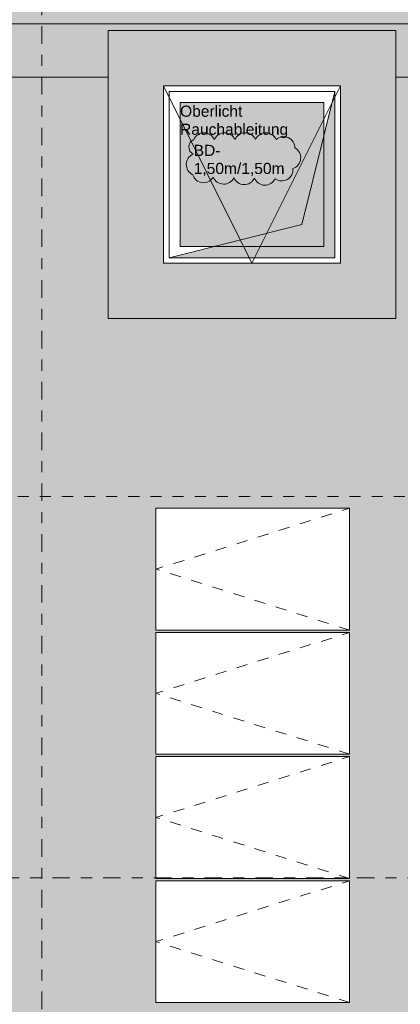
# Model space of a CAD drawing. Header units: metres. Extents: x -180 to 4, y -50 to 6.
# Tile 198 of 256: x -114.82 to -111.38, y -21.09 to -12.2. Entities that reach past the tile are written whole.
import ezdxf

# ---------------------------------------------------------------- set-up
doc = ezdxf.new("R2010")
doc.units = ezdxf.units.M
doc.header["$LTSCALE"] = 0.05
doc.header["$PDMODE"] = 1
doc.header["$PDSIZE"] = -2
for name, pattern in [('Linienart-34', [4.233, 2.116, -2.117]), ('Linienart-53', [5.291531, 3.175, -1.058062, 0.352704, -0.705764]), ('VW-01 Strichlinie kurz', [1.999894, 0.999947, -0.999947])]:
    doc.linetypes.add(name, pattern=pattern)
for name, color, linetype, lineweight, true_color in [('30 -35 Decken- 11 Bodendurchbruch', 7, 'Continuous', 15, 0x599559), ('30 -36 Dächer- 3 Dachbeläge', 7, 'Continuous', 15, 0x9999ff), ('30 -36 Dächer- 3 Dachbeläge Gründach', 250, 'Continuous', 9, 0x333333), ('40 -44 Elektr. Anlagen- 2 Eigenstromversorgungsanlagen', 7, 'Continuous', 5, 0xff6633), ('70 -72 Beschriftung- 1 Beschriftung allgemein', 7, 'Continuous', 9, 0xff6633), ('70 -77 Revision- 2 Wolken', 7, 'Continuous', 18, 0x944cff), ('CW-Unsichtbar', 7, 'Continuous', 9, 0x599559), ('Dachflächen Moblierung', 7, 'Continuous', 9, 0x888888)]:
    doc.layers.add(name, color=color, linetype=linetype, lineweight=lineweight, true_color=true_color)
for name, color, linetype, lineweight in [('40 -43 Lüftungsanlagen - Entrauchung', 7, 'Continuous', 9), ('60- 61 allgemeine Ausstattung- 4 Terrassen', 7, 'Continuous', 9), ('70 -71 Achsen- 1 Gebäudeachsen', 7, 'Linienart-53', 18), ('70 -73 Bauteildarst.- 2 verdeckt 0.15', 7, 'Linienart-34', 15), ('Keine', 7, 'Continuous', 9)]:
    doc.layers.add(name, color=color, linetype=linetype, lineweight=lineweight)
doc.styles.add('Arial', font='arial.ttf')

# ---------------------------------------------------------------- blocks, each defined once
blk = doc.blocks.new('Gruppe-7882')
at = {"color": 255, "lineweight": 9}
blk.add_wipeout([(-111.421, -12.297), (-111.421, -14.897), (-112.7194, -14.897), (-112.7194, -14.397), (-111.921, -14.397), (-111.921, -12.797), (-112.7194, -12.797), (-112.7194, -12.297)], dxfattribs=at).dxf.layer = '30 -36 Dächer- 3 Dachbeläge'
blk.add_wipeout([(-112.7194, -12.297), (-112.7194, -12.797), (-113.521, -12.797), (-113.521, -14.397), (-112.7194, -14.397), (-112.7194, -14.897), (-114.021, -14.897), (-114.021, -12.297)], dxfattribs=at).dxf.layer = '30 -36 Dächer- 3 Dachbeläge'
at = {"layer": '30 -36 Dächer- 3 Dachbeläge', "linetype": 'Continuous', "lineweight": 9}
h = blk.add_hatch(dxfattribs=at)
h.set_pattern_fill('{914A209A-ED12-11EE-87B6-5CE', style=0, pattern_type=2)
h.set_pattern_definition([(-22, (-74.3235, -22.547042), (-0.018555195, 0.04226461), [0.000625, -0.061875]), (14, (-74.315251, -22.569718), (-0.037110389, -0.027832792), [0.000625, -0.030625]), (-3.77456, (-74.374014, -22.58415), (-0.01958604, 0.06597403), [0.00028186, -0.09367194]), (-68, (-74.20392, -22.52024), (0.1926424, 0.0440799), [0.00028125, -0.09346875]), (96, (-74.337934, -22.611983), (-0.036105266, -0.06319548), [0.0005625, -0.0931875]), (132, (-74.3101, -22.58828), (0.040202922, 0.004123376), [0.0003125, -0.0621875]), (-17, (-74.342055, -22.57178), (0.0930531, 0.02892868), [0.000625, -0.061875]), (-145, (-74.3369, -22.566625), (0.06266964, -0.04009224), [0.000625, -0.061875]), (-137, (-74.35133, -22.563533), (0.049444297, -0.02123569), [0.000625, -0.061875])])
h.paths.add_polyline_path([(-114.021, -12.297), (-114.021, -14.897), (-111.421, -14.897), (-111.421, -12.297)])
h.paths.add_polyline_path([(-111.921, -14.397), (-113.521, -14.397), (-113.521, -12.797), (-111.921, -12.797)])
at = {"layer": '30 -36 Dächer- 3 Dachbeläge', "lineweight": 9, "flags": 128}
for points in [[(-114.021, -12.297), (-114.021, -14.897), (-111.421, -14.897), (-111.421, -12.297)], [(-111.921, -14.397), (-113.521, -14.397), (-113.521, -12.797), (-111.921, -12.797)]]:
    blk.add_lwpolyline(points, close=True, dxfattribs=at)
at = {"color": 255, "linetype": 'Continuous', "lineweight": 9}
blk.add_wipeout([(-113.521, -12.797), (-111.921, -12.797), (-111.921, -14.397), (-113.521, -14.397)], dxfattribs=at).dxf.layer = '40 -43 Lüftungsanlagen - Entrauchung'
at = {"layer": '40 -43 Lüftungsanlagen - Entrauchung', "linetype": 'Continuous', "lineweight": 0}
blk.add_hatch(color=254, dxfattribs=at).paths.add_polyline_path([(-113.371, -12.947), (-112.071, -12.947), (-112.071, -14.247), (-113.371, -14.247)])
at = {"layer": '40 -43 Lüftungsanlagen - Entrauchung', "color": 7, "linetype": 'Continuous', "lineweight": 9, "flags": 128}
blk.add_lwpolyline([(-113.521, -12.797), (-111.921, -12.797), (-111.921, -14.397), (-113.521, -14.397)], close=True, dxfattribs=at)
blk.add_lwpolyline([(-113.521, -12.797), (-112.721, -14.397), (-111.921, -12.797)], dxfattribs=at)
at = {"layer": '40 -43 Lüftungsanlagen - Entrauchung', "color": 252, "true_color": 0x888888, "flags": 128}
blk.add_lwpolyline([(-113.371, -12.947), (-112.071, -12.947), (-112.071, -14.247), (-113.371, -14.247)], close=True, dxfattribs=at)
at = {"layer": '70 -73 Bauteildarst.- 2 verdeckt 0.15', "flags": 128}
blk.add_lwpolyline([(-113.471, -12.847), (-111.971, -12.847), (-111.971, -14.347), (-113.471, -14.347)], close=True, dxfattribs=at)
at = {"layer": '70 -72 Beschriftung- 1 Beschriftung allgemein', "insert": (-113.371, -12.9741), "char_height": 0.100689, "attachment_point": 1, "rotation": 359.99467, "line_spacing_factor": 0.970891, "style": 'Arial'}
blk.add_mtext('Oberlicht\\PRauchableitung', dxfattribs=at)
blk = doc.blocks.new('Gruppe-8045')
at = {"color": 255, "linetype": 'Continuous', "lineweight": 9, "transparency": 33554687}
blk.add_wipeout([(-113.5888, -19.9722), (-111.8388, -19.9722), (-111.8388, -21.0722), (-113.5888, -21.0722)], dxfattribs=at).dxf.layer = '40 -44 Elektr. Anlagen- 2 Eigenstromversorgungsanlagen'
at = {"layer": '40 -44 Elektr. Anlagen- 2 Eigenstromversorgungsanlagen', "color": 7, "linetype": 'Continuous', "lineweight": 9, "transparency": 33554687, "flags": 128}
blk.add_lwpolyline([(-113.5888, -19.9722), (-111.8388, -19.9722), (-111.8388, -21.0722), (-113.5888, -21.0722)], close=True, dxfattribs=at)
at = {"layer": 'Dachflächen Moblierung', "color": 8, "linetype": 'VW-01 Strichlinie kurz', "lineweight": 5, "flags": 128}
blk.add_lwpolyline([(-111.8388, -21.0722), (-113.5888, -20.5222), (-111.8388, -19.9722)], dxfattribs=at)
blk = doc.blocks.new('Gruppe-8046')
at = {"color": 255, "linetype": 'Continuous', "lineweight": 9, "transparency": 33554687}
blk.add_wipeout([(-113.5888, -18.8512), (-111.8388, -18.8512), (-111.8388, -19.9512), (-113.5888, -19.9512)], dxfattribs=at).dxf.layer = '40 -44 Elektr. Anlagen- 2 Eigenstromversorgungsanlagen'
at = {"layer": '40 -44 Elektr. Anlagen- 2 Eigenstromversorgungsanlagen', "color": 7, "linetype": 'Continuous', "lineweight": 9, "transparency": 33554687, "flags": 128}
blk.add_lwpolyline([(-113.5888, -18.8512), (-111.8388, -18.8512), (-111.8388, -19.9512), (-113.5888, -19.9512)], close=True, dxfattribs=at)
at = {"layer": 'Dachflächen Moblierung', "color": 8, "linetype": 'VW-01 Strichlinie kurz', "lineweight": 5, "flags": 128}
blk.add_lwpolyline([(-111.8388, -19.9512), (-113.5888, -19.4012), (-111.8388, -18.8512)], dxfattribs=at)
blk = doc.blocks.new('Gruppe-8047')
at = {"color": 255, "linetype": 'Continuous', "lineweight": 9, "transparency": 33554687}
blk.add_wipeout([(-113.5888, -17.7302), (-111.8388, -17.7302), (-111.8388, -18.8302), (-113.5888, -18.8302)], dxfattribs=at).dxf.layer = '40 -44 Elektr. Anlagen- 2 Eigenstromversorgungsanlagen'
at = {"layer": '40 -44 Elektr. Anlagen- 2 Eigenstromversorgungsanlagen', "color": 7, "linetype": 'Continuous', "lineweight": 9, "transparency": 33554687, "flags": 128}
blk.add_lwpolyline([(-113.5888, -17.7302), (-111.8388, -17.7302), (-111.8388, -18.8302), (-113.5888, -18.8302)], close=True, dxfattribs=at)
at = {"layer": 'Dachflächen Moblierung', "color": 8, "linetype": 'VW-01 Strichlinie kurz', "lineweight": 5, "flags": 128}
blk.add_lwpolyline([(-111.8388, -18.8302), (-113.5888, -18.2802), (-111.8388, -17.7302)], dxfattribs=at)
blk = doc.blocks.new('Gruppe-8048')
at = {"color": 255, "linetype": 'Continuous', "lineweight": 9, "transparency": 33554687}
blk.add_wipeout([(-113.5888, -16.6092), (-111.8388, -16.6092), (-111.8388, -17.7092), (-113.5888, -17.7092)], dxfattribs=at).dxf.layer = '40 -44 Elektr. Anlagen- 2 Eigenstromversorgungsanlagen'
at = {"layer": '40 -44 Elektr. Anlagen- 2 Eigenstromversorgungsanlagen', "color": 7, "linetype": 'Continuous', "lineweight": 9, "transparency": 33554687, "flags": 128}
blk.add_lwpolyline([(-113.5888, -16.6092), (-111.8388, -16.6092), (-111.8388, -17.7092), (-113.5888, -17.7092)], close=True, dxfattribs=at)
at = {"layer": 'Dachflächen Moblierung', "color": 8, "linetype": 'VW-01 Strichlinie kurz', "lineweight": 5, "flags": 128}
blk.add_lwpolyline([(-111.8388, -17.7092), (-113.5888, -17.1592), (-111.8388, -16.6092)], dxfattribs=at)
blk = doc.blocks.new('Gruppe-8261')
at = {"layer": '70 -72 Beschriftung- 1 Beschriftung allgemein', "color": 7, "transparency": 33554687}
blk.add_blockref('Gruppe-8045', (0, 0), dxfattribs=at)
blk.add_blockref('Gruppe-8046', (0, 0), dxfattribs=at)
blk.add_blockref('Gruppe-8047', (0, 0), dxfattribs=at)
blk.add_blockref('Gruppe-8048', (0, 0), dxfattribs=at)
blk = doc.blocks.new('Gruppe-8823')
at = {"layer": '30 -35 Decken- 11 Bodendurchbruch', "linetype": 'Continuous', "lineweight": 0}
blk.add_hatch(color=85, dxfattribs=at).paths.add_polyline_path([(-0.75, -0.75), (0.75, -0.75), (0.75, 0.75), (0.45, -0.45)])
at = {"layer": '30 -35 Decken- 11 Bodendurchbruch', "flags": 128}
blk.add_lwpolyline([(-0.75, -0.75), (0.75, -0.75), (0.75, 0.75), (0.45, -0.45)], close=True, dxfattribs=at)
blk = doc.blocks.new('Gruppe-8824')
at = {"layer": '30 -35 Decken- 11 Bodendurchbruch', "flags": 128}
blk.add_lwpolyline([(-0.75, -0.75), (-0.75, 0.75), (0.75, 0.75), (0.45, -0.45)], close=True, dxfattribs=at)
blk = doc.blocks.new('Gruppe-8825')
at = {"layer": '30 -35 Decken- 11 Bodendurchbruch', "insert": (-0.5266, -0.0133), "char_height": 0.100689, "attachment_point": 7, "line_spacing_factor": 0.970891, "style": 'Arial'}
blk.add_mtext('BD- \\P1,50m/1,50m', dxfattribs=at)
blk = doc.blocks.new('Gruppe-8826')
at = {"layer": '30 -35 Decken- 11 Bodendurchbruch'}
for name in ['Gruppe-8823', 'Gruppe-8824']:
    blk.add_blockref(name, (0, 0), dxfattribs=at)
at = {"layer": '30 -35 Decken- 11 Bodendurchbruch', "color": 7, "transparency": 33554687}
blk.add_blockref('Gruppe-8825', (0, 0), dxfattribs=at)
blk = doc.blocks.new('Schlitze Durchbr (2D)-19')
at = {"layer": 'CW-Unsichtbar', "linetype": 'Continuous', "lineweight": 5, "transparency": 33554687}
for p in [(-0.75, 0), (0.75, 0)]:
    blk.add_point(p, dxfattribs=at)
at = {"layer": '30 -35 Decken- 11 Bodendurchbruch', "color": 7, "transparency": 33554687}
blk.add_blockref('Gruppe-8826', (0, 0), dxfattribs=at)
at = {"layer": '30 -35 Decken- 11 Bodendurchbruch', "color": 0, "flags": 1}
for tag in ['prm0_value', 'prm1_value', 'prm2_value', 'prm3_value', 'prm4_value', 'prm5_value', 'prm6_value', 'prm7_value', 'IFC_UUID', 'instanceID', 'prm0_name', 'prm0_type', 'prm1_name', 'prm1_type', 'prm2_name', 'prm2_type', 'prm3_name', 'prm3_type', 'prm4_name', 'prm4_type', 'prm5_name', 'prm5_type', 'prm6_name', 'prm6_type', 'prm7_name', 'prm7_type']:
    blk.add_attdef(tag, (-113.471, -14.347), '', height=0.00018, dxfattribs=at)
blk = doc.blocks.new('Änderungswolke-25')
at = {"layer": '70 -77 Revision- 2 Wolken', "transparency": 33554687, "flags": 128}
blk.add_lwpolyline([(-1.25, 0.3775, -0.298217), (-1.1569, 0.4385, -0.298217), (-1.0638, 0.3775, -0.298217), (-0.9706, 0.4385, -0.298217), (-0.8775, 0.3775, -0.298217), (-0.7844, 0.4385, -0.298217), (-0.6913, 0.3775, -0.298217), (-0.5982, 0.4385, -0.298217), (-0.5051, 0.3775, -0.298217), (-0.3952, 0.3956, -0.298217), (-0.3347, 0.3022, -0.298217), (-0.2834, 0.2035, -0.298217), (-0.3534, 0.1169, -0.298217), (-0.4041, 0.0178, -0.298217), (-0.5151, 0.0246, -0.298217), (-0.6098, -0.0339, -0.298217), (-0.7013, 0.0294, -0.298217), (-0.796, -0.0291, -0.298217), (-0.8875, 0.0342, -0.298217), (-0.9822, -0.0243, -0.298217), (-1.0737, 0.039, -0.298217), (-1.1732, -0.0107, -0.298217), (-1.2586, 0.0606, -0.298217), (-1.317, 0.1554, -0.298217), (-1.2536, 0.2468, -0.298217), (-1.2946, 0.3133, -0.298217), (-1.25, 0.3775)], format="xyb", close=True, dxfattribs=at)
blk = doc.blocks.new('Gruppe-8878')
at = {"layer": '30 -36 Dächer- 3 Dachbeläge Gründach', "linetype": 'Continuous', "lineweight": 0, "true_color": 0xe7eedf, "transparency": 33554687}
blk.add_hatch(color=254, dxfattribs=at).paths.add_polyline_path([(-100.01799996, -31.79404198), (-100.01799996, -31.61704198), (-100.31099996, -31.61704198), (-100.31099996, -12.39704198), (-159.47099996, -12.39704198), (-159.47099996, -39.25704198), (-99.61099996, -39.25704198), (-99.61099996, -31.79404198)])
at = {"layer": '30 -36 Dächer- 3 Dachbeläge Gründach', "flags": 128}
blk.add_lwpolyline([(-100.01799996, -31.79404198), (-100.01799996, -31.61704198), (-100.31099996, -31.61704198), (-100.31099996, -12.39704198), (-159.47099996, -12.39704198), (-159.47099996, -39.25704198), (-99.61099996, -39.25704198), (-99.61099996, -31.79404198)], close=True, dxfattribs=at)
at = {"color": 255, "linetype": 'Continuous', "lineweight": 9, "transparency": 33554687}
blk.add_wipeout([(-99.13099996, -31.79404198), (-99.13099996, -39.73704198), (-129.83124836, -39.73704198), (-129.83124836, -39.25704198), (-100.31099996, -39.25704198), (-100.31099996, -12.71704198), (-129.83124836, -12.71704198), (-129.83124836, -12.23704198), (-100.01799996, -12.23704198), (-100.01799996, -31.12704198), (-99.83999996, -31.12704198), (-99.83999996, -31.61604198), (-99.35099996, -31.61604198), (-99.35099996, -31.79404198)], dxfattribs=at).dxf.layer = '30 -36 Dächer- 3 Dachbeläge'
at = {"layer": '30 -36 Dächer- 3 Dachbeläge', "linetype": 'Continuous', "lineweight": 9, "transparency": 33554687}
h = blk.add_hatch(dxfattribs=at)
h.set_pattern_fill('{914A209A-ED12-11EE-87B6-5CE', style=0, pattern_type=2)
h.set_pattern_definition([(-22, (-91.4235, -34.937042), (-0.018555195, 0.04226461), [0.000625, -0.061875]), (14, (-91.415251, -34.959718), (-0.0371103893, -0.0278327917), [0.000625, -0.030625]), (-3.77456, (-91.474014, -34.97415), (-0.01958604, 0.065974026), [0.00028186, -0.093671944]), (-68, (-91.30392, -34.91024), (0.1926424, 0.04407994), [0.00028125, -0.09346875]), (96, (-91.437934, -35.001983), (-0.036105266, -0.06319548), [0.0005625, -0.0931875]), (132, (-91.4101, -34.97828), (0.040202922, 0.004123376), [0.0003125, -0.0621875]), (-17, (-91.442055, -34.96178), (0.0930531, 0.028928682), [0.000625, -0.061875]), (-145, (-91.4369, -34.956625), (0.06266964, -0.040092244), [0.000625, -0.061875]), (-137, (-91.45133, -34.953533), (0.049444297, -0.02123569), [0.000625, -0.061875])])
h.paths.add_polyline_path([(-100.01799996, -31.12704198), (-99.83999996, -31.12704198), (-99.83999996, -31.61604198), (-99.35099996, -31.61604198), (-99.35099996, -31.79404198), (-99.13099996, -31.79404198), (-99.13099996, -39.73704198), (-160.51099996, -39.73704198), (-160.51099996, -31.61704198), (-159.93099996, -31.61704198), (-159.93099996, -12.23704198), (-100.01799996, -12.23704198)])
h.paths.add_polyline_path([(-159.47099996, -39.25704198), (-100.31099996, -39.25704198), (-100.31099996, -12.71704198), (-159.47099996, -12.71704198)])
at = {"layer": '30 -36 Dächer- 3 Dachbeläge', "color": 161, "linetype": 'Continuous', "lineweight": 9, "true_color": 0x9999ff, "transparency": 33554687, "flags": 128}
for points in [[(-100.01799996, -31.12704198), (-99.83999996, -31.12704198), (-99.83999996, -31.61604198), (-99.35099996, -31.61604198), (-99.35099996, -31.79404198), (-99.13099996, -31.79404198), (-99.13099996, -39.73704198), (-160.51099996, -39.73704198), (-160.51099996, -31.61704198), (-159.93099996, -31.61704198), (-159.93099996, -12.23704198), (-100.01799996, -12.23704198)], [(-159.47099996, -39.25704198), (-100.31099996, -39.25704198), (-100.31099996, -12.71704198), (-159.47099996, -12.71704198)]]:
    blk.add_lwpolyline(points, close=True, dxfattribs=at)
at = {"layer": '60- 61 allgemeine Ausstattung- 4 Terrassen', "color": 7}
for name in ['Gruppe-7882', 'Gruppe-8261']:
    blk.add_blockref(name, (0, 0), dxfattribs=at)
at = {"layer": '30 -36 Dächer- 3 Dachbeläge', "linetype": 'Continuous', "lineweight": 0}
blk.add_hatch(color=254, dxfattribs=at).paths.add_polyline_path([(-100.01799996, -12.23704198), (-100.01799996, -12.11704198), (-160.12099996, -12.11704198), (-160.12099996, -31.45204198), (-161.04799996, -31.45204198), (-161.04799996, -31.61704198), (-160.09099996, -31.61704198), (-160.09099996, -39.25704198), (-159.93099996, -39.25704198), (-159.93099996, -12.23704198)])
at = {"layer": '30 -36 Dächer- 3 Dachbeläge', "flags": 128}
blk.add_lwpolyline([(-100.01799996, -12.23704198), (-100.01799996, -12.11704198), (-160.12099996, -12.11704198), (-160.12099996, -31.45204198), (-161.04799996, -31.45204198), (-161.04799996, -31.61704198), (-160.09099996, -31.61704198), (-160.09099996, -39.25704198), (-159.93099996, -39.25704198), (-159.93099996, -12.23704198)], close=True, dxfattribs=at)
at = {"layer": '40 -44 Elektr. Anlagen- 2 Eigenstromversorgungsanlagen', "color": 7, "linetype": 'VW-01 Strichlinie kurz', "lineweight": 9, "flags": 128}
blk.add_lwpolyline([(-157.2387741, -16.50250689), (-102.9687741, -16.50250689), (-102.9687741, -37.68750689), (-157.2387741, -37.68750689)], close=True, dxfattribs=at)
at = {"layer": '30 -35 Decken- 11 Bodendurchbruch'}
blk.add_blockref('Schlitze Durchbr (2D)-19', (-112.72099996, -13.59704198), dxfattribs=at)
at = {"layer": '70 -77 Revision- 2 Wolken'}
blk.add_blockref('Änderungswolke-25', (-111.99757575, -13.65855573), dxfattribs=at)
blk = doc.blocks.new('_OG3_2D (2D)')
at = {"layer": '70 -72 Beschriftung- 1 Beschriftung allgemein', "color": 7}
blk.add_blockref('Gruppe-8878', (0, 0), dxfattribs=at)
blk = doc.blocks.new('_Achsen (3D)')
at = {"layer": '70 -71 Achsen- 1 Gebäudeachsen', "transparency": 33554687}
for p, q in [((-114.621, 3.8), (-114.621, -46.172)), ((-179.668, -19.947), (3.826, -19.947))]:
    blk.add_line(p, q, dxfattribs=at)

msp = doc.modelspace()

# ---------------------------------------------------------------- block references
at = {"layer": 'Keine', "color": 1}
msp.add_blockref('_OG3_2D (2D)', (0, 0), dxfattribs=at)

# ---------------------------------------------------------------- next in the draw order: block references
msp.add_blockref('_Achsen (3D)', (0, 0), dxfattribs=at)

doc.saveas('drawing.dxf')
